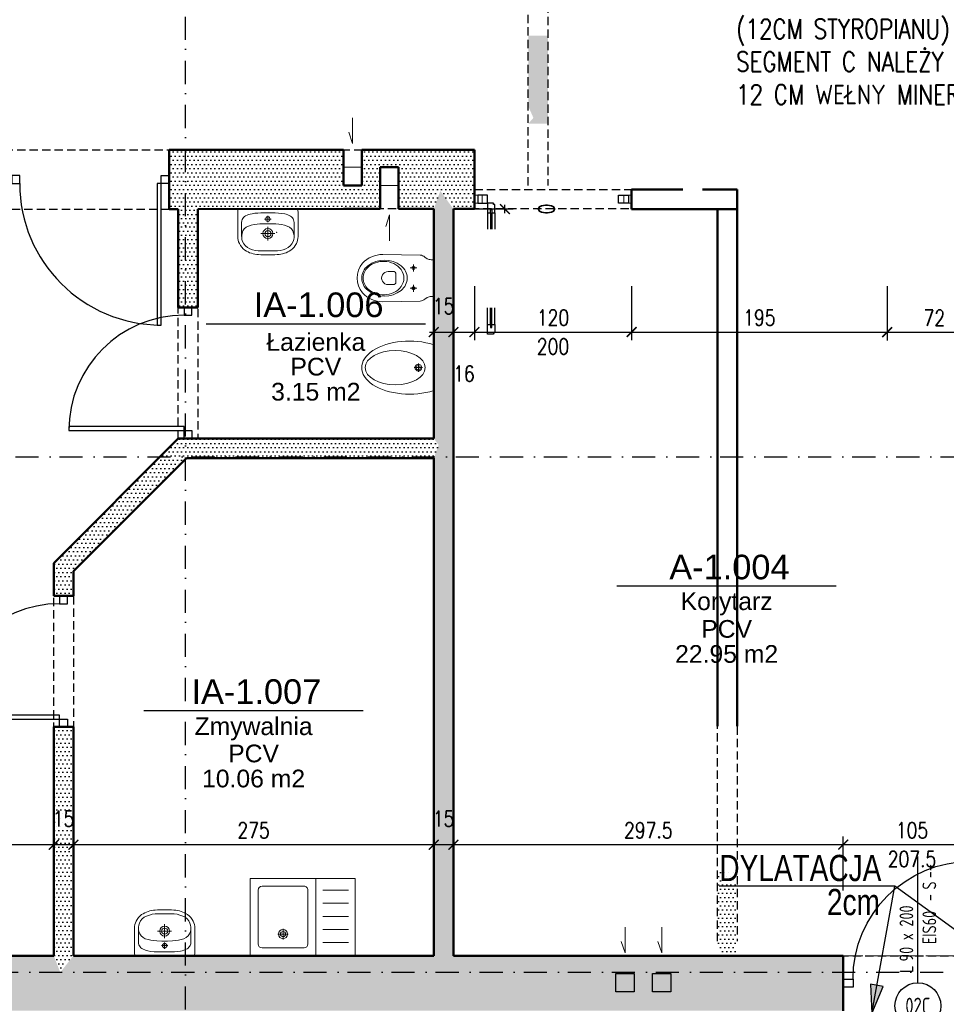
# Model space of a CAD drawing. Header units: millimetres. Extents: x 489 to 7736, y 461 to 5981.
# Tile 49 of 62: x 4972 to 5679, y 3223 to 3974. Entities that reach past the tile are written whole.
import ezdxf
from ezdxf.enums import TextEntityAlignment as Align

# ---------------------------------------------------------------- set-up
doc = ezdxf.new("R2010")
doc.units = ezdxf.units.MM
for name, pattern in [('ACAD_ISO02W100', [15, 12, -3]), ('DOT___DASHED', [33.523888, 17.638888, -8.819444, 0.01, -7.055556]), ('HIDDEN', [9.525, 6.35, -3.175])]:
    doc.linetypes.add(name, pattern=pattern)
for name, color, linetype in [('BA_txs', 2, 'Continuous'), ('WK-Drzwi', 9, 'Continuous'), ('WK-Drzwi IST', 8, 'Continuous'), ('WK-EtykDrzwi', 11, 'Continuous'), ('WK-EtykPom', 161, 'Continuous'), ('WK-Opis', 143, 'Continuous'), ('WK-Siatka', 240, 'DOT___DASHED'), ('WK-Wymiary', 8, 'Continuous'), ('WK-Ściany', 7, 'Continuous')]:
    doc.layers.add(name, color=color, linetype=linetype)
for name, color, linetype, lineweight in [('WK-INSTALACJE WODKAN', 170, 'Continuous', 5), ('WK-widok', 8, 'Continuous', 0), ('WK-WYBURZENIA', 6, 'Continuous', 5)]:
    doc.layers.add(name, color=color, linetype=linetype, lineweight=lineweight)
doc.layers.add('WK-Pomieszczenia', color=173, linetype='Continuous', plot=False)
doc.styles.add('Arial', font='micross.ttf', dxfattribs={"width": 0.9})
doc.styles.add('BIKTS', font='bikromsw.shx', dxfattribs={"width": 0.8})
doc.styles.add('BIKWYM', font='bikromsw.shx', dxfattribs={"width": 0.8})
doc.styles.add('iso cp', font='isocpeur.ttf')
doc.styles.add('RomanS-Narrow', font='romans.shx', dxfattribs={"width": 0.8})
doc.dimstyles.new('AEC Dimension 1-50', dxfattribs={"dimtxt": 12, "dimasz": 0.075, "dimexe": 6.25, "dimexo": 0, "dimgap": 5, "dimtad": 1, "dimdec": 1, "dimrnd": 0.5, "dimzin": 9, "dimdsep": 46, "dimtxsty": 'RomanS-Narrow', "dimblk": 'ARCHTICK', "dimcen": 0.125, "dimdle": 3.125, "dimclrd": 8, "dimclre": 8, "dimclrt": 256, "dimadec": 1, "dimazin": 0, "dimtfac": 1, "dimtdec": 1, "dimtmove": 2, "dimatfit": 2, "dimfxl": 0, "dimtolj": 1, "dimtzin": 0, "dimarcsym": 0})
doc.dimstyles.new('BA_ST_100', dxfattribs={"dimtxt": 25, "dimasz": 1.666667, "dimexe": 24, "dimexo": 0, "dimgap": 0, "dimtad": 0, "dimdec": 1, "dimrnd": 0.5, "dimdsep": 46, "dimtxsty": 'BIKWYM', "dimblk": 'WYM-ST', "dimcen": 0, "dimdle": 20, "dimclrd": 256, "dimclre": 256, "dimclrt": 7, "dimadec": 0, "dimazin": 0, "dimtfac": 0.033333, "dimtdec": 1, "dimtix": 1, "dimtmove": 2, "dimatfit": 3, "dimldrblk": 'WYM-ST', "dimfxl": 0, "dimtvp": 0.8, "dimtolj": 1, "dimtzin": 0, "dimarcsym": 0})
pattern_1 = [(360, (699.431, 930.084), (1.5875, 3.175), [0, -3.175])]

# ---------------------------------------------------------------- blocks, each defined once
blk = doc.blocks.new('WYM-ST')
blk.add_hatch(color=256).paths.add_polyline_path([(0, 0), (-13, 2.88), (-13, -2.88)])
blk.add_lwpolyline([(0, 0), (-13, 2.88), (-13, -2.88), (0, 0)])
blk = doc.blocks.new('J50a')
for p, q in [((20.85, 0), (-20.85, 0)), ((-23, -2.14), (-23, -21)), ((0, -10.13), (0, -5.23)), ((23, -21), (23, -2.14)), ((-20, -20.98), (-20, -10.2)), ((2.53, -7.68), (-2.53, -7.68)), ((0, -23.98), (0, -13.48)), ((20, -10.2), (20, -20.98)), ((-5.34, -18.73), (5.34, -18.73))]:
    blk.add_line(p, q)
at = {"flags": 128}
for points in [[(-20.85, 0, 0.056329), (-22.22, -0.1, 0.274623), (-22.85, -0.67, 0.078029), (-23, -2.14, 0.987626)], [(20.85, 0, -0.056329), (22.22, -0.1, -0.274623), (22.85, -0.67, -0.078029), (23, -2.14, -0.987626)], [(-20, -10.2, -0.104891), (-19.52, -7.91, -0.153237), (-17.09, -5.29, -0.096443), (-12.1, -3.56, -0.04719), (-3.09, -2.97), (-2.75, -2.97, 0.009116), (2.75, -2.97), (3.09, -2.97, -0.053543), (12.87, -3.72, -0.091574), (17.37, -5.47, -0.166964), (19.69, -8.36, -0.062926), (20, -10.2, -1.040135)], [(-23, -21, 0.111521), (-21.76, -26.31, 0.123014), (-17.56, -31.31, 0.141312), (-7.12, -34.81, 0.026087), (7.12, -34.81, 0.141312), (17.56, -31.31, 0.123014), (21.76, -26.31, 0.111521), (23, -21)]]:
    blk.add_lwpolyline(points, format="xyb", dxfattribs=at)
blk.add_lwpolyline([(13.79, -30.26, 0.212121), (19.27, -24.85, 0.157769), (19.69, -18.5, 0.270169), (14.76, -12.99, 0.074819), (6.02, -11.37), (6.02, -11.37), (2.16, -11.22), (-2.16, -11.22), (-6.02, -11.37), (-6.02, -11.37, 0.074819), (-14.76, -12.99, 0.270169), (-19.69, -18.5, 0.157769), (-19.27, -24.85, 0.212121), (-13.79, -30.26, 0.110292), (-5.03, -31.99), (0, -32), (5.03, -31.99, 0.110292)], format="xyb", close=True, dxfattribs=at)
for centre, radius in [((0, -7.68), 1.73), ((0, -18.73), 3.78), ((0, -18.73), 2.33)]:
    blk.add_circle(centre, radius)
blk = doc.blocks.new('J93a')
for p, q in [((-25, 0), (-25, -59)), ((25, 0), (-25, 0)), ((25, 0), (25, -59)), ((-16, -6), (16, -6)), ((-19, -9), (-19, -50)), ((0, -12.49), (0, -20.49)), ((19, -9), (19, -50)), ((-4, -16.49), (4, -16.49)), ((-25, -59), (25, -59)), ((-16, -53), (16, -53))]:
    blk.add_line(p, q)
for radius in [3.5, 2]:
    blk.add_circle((0, -16.49), radius)
for centre, start, end in [((-16, -9), 90, 180), ((16, -9), 0, 90), ((-16, -50), 180, 270), ((16, -50), 270, 0)]:
    blk.add_arc(centre, 3, start, end)
blk = doc.blocks.new('J20A')
at = {"color": 8}
for p, q in [((-7.74, -12.8), (-7.74, -18.11)), ((7.74, -12.8), (7.74, -18.11)), ((-10.47, -15.46), (-5.02, -15.46)), ((10.47, -15.46), (5.02, -15.46))]:
    blk.add_line(p, q, dxfattribs=at)
for points in [[(0, 0), (-13.22, 0, 0.361499), (-14.04, -0.68), (-14.04, -1.97, -0.113832), (-14.72, -4.92), (-16.09, -6.9, 0.160391), (-17.54, -10.27, -9.743295)], [(0, 0), (13.22, 0, -0.361499), (14.04, -0.68), (14.04, -1.97, 0.113832), (14.72, -4.92), (16.09, -6.9, -0.160391), (17.54, -10.27, 9.743295)], [(-17.54, -10.27), (-18.01, -38.9, 0.215306), (-11.31, -54.4, 0.363764), (11.31, -54.4, 0.215307), (18.01, -38.9), (17.54, -10.27)]]:
    blk.add_lwpolyline(points, format="xyb")
for points in [[(-9.35, -24.93, -0.495421), (9.35, -24.93, -0.34834), (9.32, -50.32, -0.494226), (-9.35, -50.28, -0.347612)], [(-12.76, -37.61, -0.225934), (-6.49, -24.94, -0.33442), (6.49, -24.93, -0.225682), (12.76, -37.61, -0.205421), (8.17, -50.28, -0.442489), (-8.17, -50.28, -0.205423)], [(-2.92, -28.82), (2.93, -28.82, -0.480655), (5, -30.99), (5, -34.72, -0.244457), (2.45, -39.1, -0.328114), (-2.46, -39.1, -0.243111), (-5, -34.75), (-4.99, -30.99, -0.480295), (-2.92, -28.82)]]:
    blk.add_lwpolyline(points, format="xyb", close=True)
for centre in [(-7.74, -15.46), (7.74, -15.46)]:
    blk.add_circle(centre, 1.15, dxfattribs=at)
for p in [(-35, 0), (35, 0), (-35, -120), (35, -120)]:
    blk.add_point(p)
blk = doc.blocks.new('J22')
for p, q in [((0, 0), (-17.5, 0)), ((0, 0), (17.5, 0)), ((-3.26, -11.75), (3.26, -11.75)), ((0, -8.49), (0, -15.02))]:
    blk.add_line(p, q)
for radius in [2.54, 1.54]:
    blk.add_circle((0, -11.75), radius)
at = {"extrusion": (0, 0, -1)}
blk.add_ellipse((0, -18.4), major_axis=(0, -36.6), ratio=0.553178, start_param=4.18554, end_param=8.38083, dxfattribs=at)
blk.add_ellipse((0, -29.39), major_axis=(0, -22.85), ratio=0.575259, start_param=-3.141592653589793, end_param=3.141592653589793)
blk = doc.blocks.new('WK_Pow_tag_01_50')
at = {"color": 0, "linetype": 'ByBlock'}
blk.add_line((-2.789, 0), (2.789, 0), dxfattribs=at)
at = {"color": 0, "linetype": 'ByBlock', "style": 'Arial'}
for tag, height, p in [('POWIERZCHNIE:NUMERAUTO', 0.625, (0.071, 0.482)), ('POWIERZCHNIE:NAZWA', 0.45, (0, -0.455)), ('POWIERZCHNIE_WYKOŃCZENIE:POSADZKA', 0.45, (0, -1.091)), ('POWIERZCHNIE_STYL:POWOBLICZ', 0.45, (0, -1.728))]:
    blk.add_attdef(tag, text='', height=height, dxfattribs=at).set_placement(p, align=Align.MIDDLE)
blk = doc.blocks.new('WK_Door_Tag_02_50L')
at = {"color": 0, "linetype": 'ByBlock', "lineweight": -2}
blk.add_line((0, 0), (0, 2.75), dxfattribs=at)
blk.add_circle((0, -0.5), 0.5, dxfattribs=at)
at = {"color": 0, "linetype": 'ByBlock', "lineweight": -2, "style": 'RomanS-Narrow', "width": 0.75}
for tag, p in [('DRZWI_OBIEKTY:WYPOSAZENIESAMOZAMYKACZ', (0.1, 2.031)), ('DRZWI_OBIEKTY:WYPOSAZENIEKRATKAWENT', (0.1, 1.781)), ('DRZWI_OBIEKTY:KONTROLADOSTĘPU', (0.1, 2.28)), ('DRZWI_STYL:KLASAPPOŻ', (0.1, 0.839))]:
    blk.add_attdef(tag, text='', height=0.3, rotation=90, dxfattribs=at).set_placement(p, align=Align.TOP_LEFT)
for tag, p in [('DRZWI_STYL:KIERUNEKOTWIERANIAZNAK', (-0.1, 0.214)), ('DRZWI_STYL:ROZMIAR', (-0.1, 0.464))]:
    blk.add_attdef(tag, p, '', height=0.3, rotation=90, dxfattribs=at)
at = {"color": 0, "linetype": 'ByBlock', "lineweight": -2, "style": 'RomanS-Narrow', "width": 0.75, "flags": 4}
blk.add_attdef('DRZWI_OBIEKTY:SYMBOL', text='', height=0.35, rotation=360, dxfattribs=at).set_placement((0, -0.5), align=Align.MIDDLE_CENTER)
blk = doc.blocks.new('L2')
at = {"color": 8}
for p, q in [((7.5, 5), (20, 5)), ((7.5, 0), (20, 0))]:
    blk.add_line(p, q, dxfattribs=at)
at = {"color": 4}
for p, q in [((7.5, 3), (20, 3)), ((7.5, 2), (20, 2))]:
    blk.add_line(p, q, dxfattribs=at)
blk.add_lwpolyline([(0, 1), (0, 5), (7.5, 5), (7.5, 3), (5, 3), (5, 2), (7.5, 2), (7.5, 0), (1, 0), (1, 1)], close=True)
blk = doc.blocks.new('_ArchTick')
at = {"color": 0, "linetype": 'ByBlock', "const_width": 15}
blk.add_lwpolyline([(-50, -50), (50, 50)], dxfattribs=at)
blk = doc.blocks.new('*D1218')
at = {"layer": 'Defpoints', "color": 0}
for p in [(5318.68, 3770.96), (5438.68, 3770.96), (5438.68, 3735.96)]:
    blk.add_point(p, dxfattribs=at)
at = {"layer": 'WK-Wymiary', "color": 8, "linetype": 'Continuous', "lineweight": -2, "ltscale": 1.3}
for p, q in [((5318.68, 3770.96), (5318.68, 3729.71)), ((5438.68, 3770.96), (5438.68, 3729.71)), ((5315.56, 3735.96), (5441.81, 3735.96))]:
    blk.add_line(p, q, dxfattribs=at)
at = {"layer": 'WK-Wymiary', "color": 8, "linetype": 'ByBlock', "lineweight": -2, "xscale": 0.075, "yscale": 0.075, "zscale": 0.075, "rotation": 180}
blk.add_blockref('_ArchTick', (5318.68, 3735.96), dxfattribs=at)
at = {"layer": 'WK-Wymiary', "color": 8, "linetype": 'ByBlock', "lineweight": -2, "xscale": 0.075, "yscale": 0.075, "zscale": 0.075}
blk.add_blockref('_ArchTick', (5438.68, 3735.96), dxfattribs=at)
at = {"layer": 'WK-Wymiary', "lineweight": -3, "insert": (5378.68, 3746.96), "char_height": 12, "attachment_point": 5, "style": 'RomanS-Narrow'}
blk.add_mtext('\\A1;\\A1;120', dxfattribs=at)
blk = doc.blocks.new('*D1219')
at = {"layer": 'Defpoints', "color": 0}
for p in [(5438.68, 3770.96), (5633.68, 3770.96), (5633.68, 3735.96)]:
    blk.add_point(p, dxfattribs=at)
at = {"layer": 'WK-Wymiary', "color": 8, "linetype": 'Continuous', "lineweight": -2, "ltscale": 1.3}
for p, q in [((5438.68, 3770.96), (5438.68, 3729.71)), ((5633.68, 3770.96), (5633.68, 3729.71)), ((5435.56, 3735.96), (5636.81, 3735.96))]:
    blk.add_line(p, q, dxfattribs=at)
at = {"layer": 'WK-Wymiary', "color": 8, "linetype": 'ByBlock', "lineweight": -2, "xscale": 0.075, "yscale": 0.075, "zscale": 0.075, "rotation": 180}
blk.add_blockref('_ArchTick', (5438.68, 3735.96), dxfattribs=at)
at = {"layer": 'WK-Wymiary', "color": 8, "linetype": 'ByBlock', "lineweight": -2, "xscale": 0.075, "yscale": 0.075, "zscale": 0.075}
blk.add_blockref('_ArchTick', (5633.68, 3735.96), dxfattribs=at)
at = {"layer": 'WK-Wymiary', "lineweight": -3, "insert": (5536.18, 3746.96), "char_height": 12, "attachment_point": 5, "style": 'RomanS-Narrow'}
blk.add_mtext('\\A1;\\A1;195', dxfattribs=at)
blk = doc.blocks.new('*D1220')
at = {"layer": 'Defpoints', "color": 0}
for p in [(5633.68, 3770.82), (5705.68, 3770.82), (5705.68, 3735.82)]:
    blk.add_point(p, dxfattribs=at)
at = {"layer": 'WK-Wymiary', "color": 8, "linetype": 'Continuous', "lineweight": -2, "ltscale": 1.3}
for p, q in [((5633.68, 3770.82), (5633.68, 3729.57)), ((5705.68, 3770.82), (5705.68, 3729.57)), ((5630.56, 3735.82), (5708.81, 3735.82))]:
    blk.add_line(p, q, dxfattribs=at)
at = {"layer": 'WK-Wymiary', "color": 8, "linetype": 'ByBlock', "lineweight": -2, "xscale": 0.075, "yscale": 0.075, "zscale": 0.075, "rotation": 180}
blk.add_blockref('_ArchTick', (5633.68, 3735.82), dxfattribs=at)
at = {"layer": 'WK-Wymiary', "color": 8, "linetype": 'ByBlock', "lineweight": -2, "xscale": 0.075, "yscale": 0.075, "zscale": 0.075}
blk.add_blockref('_ArchTick', (5705.68, 3735.82), dxfattribs=at)
at = {"layer": 'WK-Wymiary', "lineweight": -3, "insert": (5669.68, 3746.82), "char_height": 12, "attachment_point": 5, "style": 'RomanS-Narrow'}
blk.add_mtext('\\A1;\\A1;72', dxfattribs=at)
blk = doc.blocks.new('*D1222')
at = {"layer": 'Defpoints', "color": 0}
for p in [(5302.63, 3735.96), (5287.68, 3700.96), (5302.63, 3700.96)]:
    blk.add_point(p, dxfattribs=at)
at = {"layer": 'WK-Wymiary', "color": 8, "linetype": 'Continuous', "lineweight": -2, "ltscale": 1.3}
for p, q in [((5287.68, 3700.96), (5287.67, 3742.21)), ((5302.63, 3700.96), (5302.63, 3742.21)), ((5284.55, 3735.96), (5305.75, 3735.96))]:
    blk.add_line(p, q, dxfattribs=at)
at = {"layer": 'WK-Wymiary', "color": 8, "linetype": 'ByBlock', "lineweight": -2, "xscale": 0.075, "yscale": 0.075, "zscale": 0.075}
for p, rotation in [((5287.67, 3735.96), 180.0066914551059), ((5302.63, 3735.96), 0.006691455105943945)]:
    blk.add_blockref('_ArchTick', p, dxfattribs=dict(at, rotation=rotation))
at = {"layer": 'WK-Wymiary', "lineweight": -3, "insert": (5295.15, 3755.71), "char_height": 12, "attachment_point": 5, "rotation": 0.00669, "style": 'RomanS-Narrow'}
blk.add_mtext('\\A1;\\A1;15', dxfattribs=at)
blk = doc.blocks.new('*D1223')
at = {"layer": 'Defpoints', "color": 0}
for p in [(5318.69, 3770.96), (5318.7, 3735.96), (5302.63, 3700.96)]:
    blk.add_point(p, dxfattribs=at)
at = {"layer": 'WK-Wymiary', "color": 8, "linetype": 'Continuous', "lineweight": -2, "ltscale": 1.3}
for p, q in [((5318.69, 3770.96), (5318.7, 3729.71)), ((5302.63, 3700.96), (5302.63, 3742.21)), ((5299.5, 3735.96), (5321.82, 3735.96))]:
    blk.add_line(p, q, dxfattribs=at)
at = {"layer": 'WK-Wymiary', "color": 8, "linetype": 'ByBlock', "lineweight": -2, "xscale": 0.075, "yscale": 0.075, "zscale": 0.075}
for p, rotation in [((5302.63, 3735.96), 180.0066914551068), ((5318.7, 3735.96), 0.006691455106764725)]:
    blk.add_blockref('_ArchTick', p, dxfattribs=dict(at, rotation=rotation))
at = {"layer": 'WK-Wymiary', "lineweight": -3, "insert": (5310.67, 3704.21), "char_height": 12, "attachment_point": 5, "rotation": 0.00669, "style": 'RomanS-Narrow'}
blk.add_mtext('\\A1;\\A1;16', dxfattribs=at)
blk = doc.blocks.new('*D1225')
at = {"layer": 'Defpoints', "color": 0}
for p in [(5306.95, 3829.84), (5306.95, 3829.83), (5341.95, 3829.84)]:
    blk.add_point(p, dxfattribs=at)
at = {"layer": 'WK-Wymiary', "color": 8, "linetype": 'Continuous', "lineweight": -2, "ltscale": 1.3}
for p, q in [((5306.95, 3829.84), (5348.2, 3829.84)), ((5306.95, 3829.83), (5348.2, 3829.83)), ((5341.95, 3826.71), (5341.95, 3832.96)), ((5341.95, 3829.84), (5341.95, 3829.91)), ((5341.95, 3829.83), (5341.95, 3829.76))]:
    blk.add_line(p, q, dxfattribs=at)
at = {"layer": 'WK-Wymiary', "color": 8, "linetype": 'ByBlock', "lineweight": -2, "xscale": 0.075, "yscale": 0.075, "zscale": 0.075}
for p, rotation in [((5341.95, 3829.83), 90), ((5341.95, 3829.84), 270)]:
    blk.add_blockref('_ArchTick', p, dxfattribs=dict(at, rotation=rotation))
at = {"layer": 'WK-Wymiary', "lineweight": -3, "insert": (5373.7, 3829.84), "char_height": 12, "attachment_point": 5, "rotation": 90, "style": 'RomanS-Narrow'}
blk.add_mtext('\\A1;\\A1;0', dxfattribs=at)
blk = doc.blocks.new('*D1229')
at = {"layer": 'Defpoints', "color": 0}
for p in [(4997.68, 3345.01), (4897.68, 3310.01), (4997.68, 3310.01)]:
    blk.add_point(p, dxfattribs=at)
at = {"layer": 'WK-Wymiary', "color": 8, "linetype": 'Continuous', "lineweight": -2, "ltscale": 1.3}
for p, q in [((4897.68, 3310.01), (4897.68, 3351.26)), ((4997.68, 3310.01), (4997.68, 3351.26)), ((4894.56, 3345.01), (5000.81, 3345.01))]:
    blk.add_line(p, q, dxfattribs=at)
at = {"layer": 'WK-Wymiary', "color": 8, "linetype": 'ByBlock', "lineweight": -2, "xscale": 0.075, "yscale": 0.075, "zscale": 0.075, "rotation": 180}
blk.add_blockref('_ArchTick', (4897.68, 3345.01), dxfattribs=at)
at = {"layer": 'WK-Wymiary', "color": 8, "linetype": 'ByBlock', "lineweight": -2, "xscale": 0.075, "yscale": 0.075, "zscale": 0.075}
blk.add_blockref('_ArchTick', (4997.68, 3345.01), dxfattribs=at)
at = {"layer": 'WK-Wymiary', "lineweight": -3, "insert": (4947.68, 3356.01), "char_height": 12, "attachment_point": 5, "style": 'RomanS-Narrow'}
blk.add_mtext('\\A1;\\A1;100', dxfattribs=at)
blk = doc.blocks.new('*D1230')
at = {"layer": 'Defpoints', "color": 0}
for p in [(5012.68, 3345.01), (4997.68, 3310.01), (5012.68, 3310.01)]:
    blk.add_point(p, dxfattribs=at)
at = {"layer": 'WK-Wymiary', "color": 8, "linetype": 'Continuous', "lineweight": -2, "ltscale": 1.3}
for p, q in [((4997.68, 3310.01), (4997.68, 3351.26)), ((5012.68, 3310.01), (5012.68, 3351.26)), ((4994.56, 3345.01), (5015.81, 3345.01))]:
    blk.add_line(p, q, dxfattribs=at)
at = {"layer": 'WK-Wymiary', "color": 8, "linetype": 'ByBlock', "lineweight": -2, "xscale": 0.075, "yscale": 0.075, "zscale": 0.075, "rotation": 180}
blk.add_blockref('_ArchTick', (4997.68, 3345.01), dxfattribs=at)
at = {"layer": 'WK-Wymiary', "color": 8, "linetype": 'ByBlock', "lineweight": -2, "xscale": 0.075, "yscale": 0.075, "zscale": 0.075}
blk.add_blockref('_ArchTick', (5012.68, 3345.01), dxfattribs=at)
at = {"layer": 'WK-Wymiary', "lineweight": -3, "insert": (5005.18, 3364.76), "char_height": 12, "attachment_point": 5, "style": 'RomanS-Narrow'}
blk.add_mtext('\\A1;\\A1;15', dxfattribs=at)
blk = doc.blocks.new('*D1231')
at = {"layer": 'Defpoints', "color": 0}
for p in [(5287.68, 3345.01), (5012.68, 3310.01), (5287.68, 3310.01)]:
    blk.add_point(p, dxfattribs=at)
at = {"layer": 'WK-Wymiary', "color": 8, "linetype": 'Continuous', "lineweight": -2, "ltscale": 1.3}
for p, q in [((5012.68, 3310.01), (5012.68, 3351.26)), ((5287.68, 3310.01), (5287.68, 3351.26)), ((5009.56, 3345.01), (5290.81, 3345.01))]:
    blk.add_line(p, q, dxfattribs=at)
at = {"layer": 'WK-Wymiary', "color": 8, "linetype": 'ByBlock', "lineweight": -2, "xscale": 0.075, "yscale": 0.075, "zscale": 0.075, "rotation": 180}
blk.add_blockref('_ArchTick', (5012.68, 3345.01), dxfattribs=at)
at = {"layer": 'WK-Wymiary', "color": 8, "linetype": 'ByBlock', "lineweight": -2, "xscale": 0.075, "yscale": 0.075, "zscale": 0.075}
blk.add_blockref('_ArchTick', (5287.68, 3345.01), dxfattribs=at)
at = {"layer": 'WK-Wymiary', "lineweight": -3, "insert": (5150.18, 3356.01), "char_height": 12, "attachment_point": 5, "style": 'RomanS-Narrow'}
blk.add_mtext('\\A1;\\A1;275', dxfattribs=at)
blk = doc.blocks.new('*D1232')
at = {"layer": 'Defpoints', "color": 0}
for p in [(5302.68, 3345.01), (5287.68, 3310.01), (5302.68, 3310.01)]:
    blk.add_point(p, dxfattribs=at)
at = {"layer": 'WK-Wymiary', "color": 8, "linetype": 'Continuous', "lineweight": -2, "ltscale": 1.3}
for p, q in [((5287.68, 3310.01), (5287.68, 3351.26)), ((5302.68, 3310.01), (5302.68, 3351.26)), ((5284.56, 3345.01), (5305.81, 3345.01))]:
    blk.add_line(p, q, dxfattribs=at)
at = {"layer": 'WK-Wymiary', "color": 8, "linetype": 'ByBlock', "lineweight": -2, "xscale": 0.075, "yscale": 0.075, "zscale": 0.075, "rotation": 180}
blk.add_blockref('_ArchTick', (5287.68, 3345.01), dxfattribs=at)
at = {"layer": 'WK-Wymiary', "color": 8, "linetype": 'ByBlock', "lineweight": -2, "xscale": 0.075, "yscale": 0.075, "zscale": 0.075}
blk.add_blockref('_ArchTick', (5302.68, 3345.01), dxfattribs=at)
at = {"layer": 'WK-Wymiary', "lineweight": -3, "insert": (5295.18, 3364.76), "char_height": 12, "attachment_point": 5, "style": 'RomanS-Narrow'}
blk.add_mtext('\\A1;\\A1;15', dxfattribs=at)
blk = doc.blocks.new('*D1233')
at = {"layer": 'Defpoints', "color": 0}
for p in [(5600.13, 3345.01), (5302.68, 3310.01), (5600.13, 3310.01)]:
    blk.add_point(p, dxfattribs=at)
at = {"layer": 'WK-Wymiary', "color": 8, "linetype": 'Continuous', "lineweight": -2, "ltscale": 1.3}
for p, q in [((5302.68, 3310.01), (5302.68, 3351.26)), ((5600.13, 3310.01), (5600.13, 3351.26)), ((5299.56, 3345.01), (5603.26, 3345.01))]:
    blk.add_line(p, q, dxfattribs=at)
at = {"layer": 'WK-Wymiary', "color": 8, "linetype": 'ByBlock', "lineweight": -2, "xscale": 0.075, "yscale": 0.075, "zscale": 0.075, "rotation": 180}
blk.add_blockref('_ArchTick', (5302.68, 3345.01), dxfattribs=at)
at = {"layer": 'WK-Wymiary', "color": 8, "linetype": 'ByBlock', "lineweight": -2, "xscale": 0.075, "yscale": 0.075, "zscale": 0.075}
blk.add_blockref('_ArchTick', (5600.13, 3345.01), dxfattribs=at)
at = {"layer": 'WK-Wymiary', "lineweight": -3, "insert": (5451.41, 3356.01), "char_height": 12, "attachment_point": 5, "style": 'RomanS-Narrow'}
blk.add_mtext('\\A1;\\A1;297.5', dxfattribs=at)
blk = doc.blocks.new('*D1234')
at = {"layer": 'Defpoints', "color": 0}
for p in [(5705.13, 3345.01), (5600.13, 3310.01), (5705.13, 3310.01)]:
    blk.add_point(p, dxfattribs=at)
at = {"layer": 'WK-Wymiary', "color": 8, "linetype": 'Continuous', "lineweight": -2, "ltscale": 1.3}
for p, q in [((5600.13, 3310.01), (5600.13, 3351.26)), ((5705.13, 3310.01), (5705.13, 3351.26)), ((5597.01, 3345.01), (5708.26, 3345.01))]:
    blk.add_line(p, q, dxfattribs=at)
at = {"layer": 'WK-Wymiary', "color": 8, "linetype": 'ByBlock', "lineweight": -2, "xscale": 0.075, "yscale": 0.075, "zscale": 0.075, "rotation": 180}
blk.add_blockref('_ArchTick', (5600.13, 3345.01), dxfattribs=at)
at = {"layer": 'WK-Wymiary', "color": 8, "linetype": 'ByBlock', "lineweight": -2, "xscale": 0.075, "yscale": 0.075, "zscale": 0.075}
blk.add_blockref('_ArchTick', (5705.13, 3345.01), dxfattribs=at)
at = {"layer": 'WK-Wymiary', "lineweight": -3, "insert": (5652.63, 3356.01), "char_height": 12, "attachment_point": 5, "style": 'RomanS-Narrow'}
blk.add_mtext('\\A1;\\A1;105', dxfattribs=at)

msp = doc.modelspace()

# ---------------------------------------------------------------- hatches: boundary and pattern name
at = {"layer": 'WK-Ściany', "linetype": 'Continuous', "lineweight": -3}
h = msp.add_hatch(dxfattribs=at)
h.set_pattern_fill('DOTS', color=253, scale=2, style=0)
h.set_pattern_definition([(360, (1123.5734, 963.3567), (1.5875, 3.175), [0, -3.175])])
h.paths.add_polyline_path([(5374.82, 3894.94), (5374.82, 3894.94), (5374.82, 3962.08), (5359.82, 3962.08), (5359.82, 3908.1), (5363.73, 3899.32), (5359.82, 3894.94), (5359.82, 3894.94), (5364.91, 3894.94)], flags=0)
h.paths.add_polyline_path([(5359.82, 4072.08), (5374.82, 4072.08), (5374.82, 4281.08), (5365.45, 4293.17), (5359.82, 4288.58)], flags=0)
h = msp.add_hatch(dxfattribs=at)
h.set_pattern_fill('DOTS', color=253, scale=2, style=0)
h.set_pattern_definition([(360, (699.431, 930.084), (1.5875, 3.175), [0, -3.175])])
h.paths.add_polyline_path([(5232.68, 3847.81), (5242.02, 3842.98), (5246.68, 3847.81), (5246.68, 3861.81), (5243.1, 3870.51), (5232.68, 3874.86)], flags=0)
h.paths.add_polyline_path([(5232.68, 3874.86), (5243.1, 3870.51), (5246.68, 3874.87), (5246.68, 3874.87), (5232.68, 3874.87)], flags=0)
h = msp.add_hatch(dxfattribs=at)
h.set_pattern_fill('DOTS', color=253, scale=2, style=0)
h.set_pattern_definition([(360, (699.431, 930.084), (1.5875, 3.175), [0, -3.175])])
h.paths.add_polyline_path([(5318.69, 3829.84), (5318.68, 3874.87), (5260.68, 3874.87), (5260.68, 3874.87), (5260.68, 3861.81), (5260.68, 3829.83), (5287.68, 3829.83), (5292.68, 3843.6), (5302.68, 3829.84)], flags=0)
h = msp.add_hatch(dxfattribs=at)
h.set_pattern_fill('DOTS', color=253, scale=2, style=0)
h.set_pattern_definition([(360, (699.431, 930.084), (1.5875, 3.175), [0, -3.175])])
h.paths.add_polyline_path([(5218.68, 3874.86), (5085.68, 3874.85), (5085.69, 3829.81), (5092.68, 3829.81), (5097.68, 3843.57), (5107.68, 3829.81), (5218.68, 3829.83), (5218.68, 3829.83), (5218.68, 3847.81)], flags=0)
h = msp.add_hatch(dxfattribs=at)
h.set_pattern_fill('DOTS', color=253, scale=2, style=0)
h.set_pattern_definition(pattern_1)
h.paths.add_polyline_path([(5246.68, 3874.87), (5243.1, 3870.51), (5246.68, 3861.81), (5260.68, 3861.81), (5260.68, 3874.87)], flags=0)
h = msp.add_hatch(dxfattribs=at)
h.set_pattern_fill('DOTS', color=253, scale=2, style=0)
h.set_pattern_definition(pattern_1)
h.paths.add_polyline_path([(5246.68, 3829.83), (5246.68, 3847.81), (5246.68, 3847.81), (5242.02, 3842.98), (5232.68, 3847.81), (5218.68, 3847.81), (5218.68, 3829.83)], flags=0)
h = msp.add_hatch(dxfattribs=at)
h.set_pattern_fill('DOTS', color=253, scale=2, style=0)
h.set_pattern_definition([(360, (699.431, 930.084), (1.5875, 3.175), [0, -3.175])])
h.paths.add_polyline_path([(5107.68, 3829.81), (5097.68, 3843.57), (5092.68, 3829.81), (5092.68, 3754.81), (5107.68, 3754.81)], flags=0)
h = msp.add_hatch(dxfattribs=at)
h.set_pattern_fill('DOTS', color=253, scale=2, style=0)
h.set_pattern_definition([(360, (699.431, 930.084), (1.5875, 3.175), [0, -3.175])])
h.paths.add_polyline_path([(5302.68, 3829.84), (5292.68, 3843.6), (5287.68, 3829.83), (5287.68, 3654.81), (5291.43, 3649.81), (5302.68, 3654.81)], flags=0)
h.paths.add_polyline_path([(5302.68, 3654.81), (5291.43, 3649.81), (5287.68, 3639.81), (5287.68, 3260.31), (5292.68, 3247.56), (5302.68, 3260.31)], flags=0)
h = msp.add_hatch(dxfattribs=at)
h.set_pattern_fill('DOTS', color=253, scale=2, style=0)
h.set_pattern_definition([(6e-15, (699.431, 930.084), (1.5875, 3.175), [0, -3.175])])
h.paths.add_polyline_path([(5098.9, 3639.81), (5092.68, 3654.81), (4997.68, 3559.81), (5012.68, 3553.6)], flags=0)
h = msp.add_hatch(dxfattribs=at)
h.set_pattern_fill('DOTS', color=253, scale=2, style=0)
h.set_pattern_definition(pattern_1)
h.paths.add_polyline_path([(5287.68, 3639.81), (5291.43, 3649.81), (5287.68, 3654.81), (5092.68, 3654.81), (5098.9, 3639.81)], flags=0)
h = msp.add_hatch(dxfattribs=at)
h.set_pattern_fill('DOTS', color=253, scale=2, style=0)
h.set_pattern_definition([(360, (699.431, 930.084), (1.5875, 3.175), [0, -3.175])])
h.paths.add_polyline_path([(5012.68, 3553.6), (4997.68, 3559.81), (4997.68, 3534.81), (5012.68, 3534.81)], flags=0)
h.paths.add_polyline_path([(5012.68, 3434.81), (4997.68, 3434.81), (4997.68, 3260.31), (5002.68, 3247.56), (5012.68, 3260.31)], flags=0)
h = msp.add_hatch(dxfattribs=at)
h.set_pattern_fill('DOTS', color=253, scale=2, style=0)
h.set_pattern_definition([(360, (1267.931, 326.61), (1.5875, 3.175), [0, -3.175])])
h.paths.add_polyline_path([(5519.18, 3258.19), (5519.18, 3258.19), (5519.18, 3325.34), (5504.18, 3325.34), (5504.18, 3271.36), (5508.09, 3262.58), (5504.18, 3258.19), (5504.18, 3258.19), (5509.27, 3258.19), (5519.18, 3258.19)], flags=0)
h = msp.add_hatch(dxfattribs=at)
h.set_pattern_fill('DOTS', color=253, scale=2, style=0)
h.set_pattern_definition([(0, (699.431, 930.084), (1.5875, 3.175), [0, -3.175])])
h.paths.add_polyline_path([(5302.68, 3260.31), (5292.68, 3247.56), (5287.68, 3218.31), (5600.13, 3218.31), (5600.13, 3260.31)], flags=0)
h.paths.add_polyline_path([(5705.13, 3260.31), (5705.13, 3218.31), (5747.68, 3218.31), (5705.68, 3260.31)], flags=0)
h.paths.add_polyline_path([(5012.68, 3260.31), (5002.68, 3247.56), (4997.68, 3218.31), (5287.68, 3218.31), (5292.68, 3247.56), (5287.68, 3260.31)], flags=0)
h.paths.add_polyline_path([(4595.68, 3260.31), (4553.68, 3218.31), (4882.68, 3218.31), (4887.68, 3247.56), (4882.68, 3260.31)], flags=0)
h.paths.add_polyline_path([(4897.68, 3260.31), (4887.68, 3247.56), (4882.68, 3218.31), (4997.68, 3218.31), (5002.68, 3247.56), (4997.68, 3260.31)], flags=0)

# ---------------------------------------------------------------- linework, layer by layer
at = {"layer": 'WK-Drzwi', "color": 9, "linetype": 'Continuous', "lineweight": -3}
for points in [[(5328.76, 3840.31), (5321.26, 3840.31), (5321.26, 3834.31), (5328.76, 3834.31)], [(5428.76, 3840.31), (5436.26, 3840.31), (5436.26, 3834.31), (5428.76, 3834.31)], [(5607.63, 3236.31), (5600.13, 3236.31), (5600.13, 3242.31), (5607.63, 3242.31)]]:
    msp.add_lwpolyline(points, close=True, dxfattribs=at)
at = {"layer": 'WK-Drzwi', "color": 8, "linetype": 'Continuous', "lineweight": -3, "extrusion": (0, 0, -1)}
msp.add_arc((-5697.63, 3242.31), 90, 0, 90, dxfattribs=at)
at = {"layer": 'WK-Drzwi IST', "color": 8, "linetype": 'Continuous', "lineweight": -3}
for points in [[(4971.68, 3855.32), (4965.68, 3855.32), (4965.68, 3849.32), (4971.68, 3849.32)], [(5079.68, 3855.33), (5085.68, 3855.33), (5085.68, 3849.33), (5079.68, 3849.33)], [(5079.68, 3849.33), (5076.68, 3849.33), (5076.7, 3741.33), (5079.7, 3741.33)], [(5103.18, 3748.81), (5103.18, 3754.81), (5097.18, 3754.81), (5097.18, 3748.81)], [(5097.18, 3660.81), (5097.18, 3663.81), (5009.18, 3663.81), (5009.18, 3660.81)], [(5103.18, 3660.81), (5103.18, 3654.81), (5097.18, 3654.81), (5097.18, 3660.81)], [(5008.18, 3528.81), (5008.18, 3534.81), (5002.18, 3534.81), (5002.18, 3528.81)], [(5002.18, 3440.81), (5002.18, 3443.81), (4914.18, 3443.81), (4914.18, 3440.81)], [(5008.18, 3440.81), (5008.18, 3434.81), (5002.18, 3434.81), (5002.18, 3440.81)]]:
    msp.add_lwpolyline(points, close=True, dxfattribs=at)
for centre, radius, start, end in [((5079.68, 3849.33), 108, 180.00669, 270.00669), ((5097.18, 3660.81), 88, 90, 180), ((5002.18, 3440.81), 88, 90, 180)]:
    msp.add_arc(centre, radius, start, end, dxfattribs=at)
at = {"layer": 'WK-INSTALACJE WODKAN'}
for p, q in [((5222.68, 3310.31), (5203.15, 3310.31)), ((5222.68, 3300.31), (5203.15, 3300.31)), ((5222.68, 3290.31), (5203.15, 3290.31)), ((5222.68, 3280.31), (5203.15, 3280.31)), ((5222.68, 3270.31), (5203.15, 3270.31))]:
    msp.add_line(p, q, dxfattribs=at)
msp.add_lwpolyline([(5197.68, 3319.31), (5227.68, 3319.31), (5227.68, 3260.31), (5197.68, 3260.31)], dxfattribs=at)
at = {"layer": 'WK-Pomieszczenia', "color": 173, "linetype": 'HIDDEN', "lineweight": -3}
for p, q in [((5359.82, 3847.81), (5359.82, 4288.58)), ((5374.82, 4281.08), (5374.82, 3847.81)), ((4950.68, 3874.83), (5318.68, 3874.88)), ((5318.68, 3874.88), (5318.69, 3844.81)), ((5318.69, 3844.81), (5477.68, 3844.81)), ((5492.68, 3844.81), (5519.18, 3844.81)), ((5519.18, 3844.81), (5519.18, 3271.36)), ((4765.68, 3829.77), (5092.68, 3829.81)), ((5092.68, 3654.81), (5092.68, 3829.81)), ((5287.68, 3829.84), (5107.68, 3829.81)), ((5107.68, 3829.81), (5107.68, 3654.81)), ((5287.68, 3654.81), (5287.68, 3829.84)), ((5493.68, 3829.81), (5302.68, 3829.83)), ((5302.68, 3829.83), (5302.68, 3260.31)), ((5493.68, 3829.81), (5519.18, 3829.81)), ((5504.18, 3271.36), (5504.18, 3829.81)), ((4997.68, 3559.81), (5092.68, 3654.81)), ((5107.68, 3654.81), (5287.68, 3654.81)), ((5098.9, 3639.81), (5012.68, 3553.6)), ((5287.68, 3639.81), (5098.9, 3639.81)), ((5287.68, 3260.31), (5287.68, 3639.81)), ((4997.68, 3260.31), (4997.68, 3559.81)), ((5012.68, 3553.6), (5012.68, 3260.31)), ((4897.68, 3260.31), (4997.68, 3260.31)), ((5012.68, 3260.31), (5287.68, 3260.31)), ((5302.68, 3260.31), (5705.68, 3260.31))]:
    msp.add_line(p, q, dxfattribs=at)
at = {"layer": 'WK-Siatka', "color": 240, "linetype": 'DOT___DASHED', "lineweight": -3}
for p, q in [((5098.18, 2647.81), (5098.18, 4267.81)), ((699.43, 3640.81), (5789.68, 3640.81)), ((4583.18, 3247.81), (5718.18, 3247.81))]:
    msp.add_line(p, q, dxfattribs=at)
at = {"layer": 'WK-widok', "ltscale": 1.3}
for points in [[(5225.68, 3899.44), (5225.68, 3879.7), (5222.77, 3888.36)], [(5253.95, 3805.51), (5253.95, 3825.25), (5251.04, 3816.59)], [(5433.69, 3282.16), (5433.69, 3262.42), (5430.78, 3271.08)], [(5461.69, 3282.16), (5461.69, 3262.42), (5458.78, 3271.08)]]:
    msp.add_lwpolyline(points, dxfattribs=at)
for points in [[(5232.68, 3847.81), (5218.68, 3847.81), (5218.68, 3861.81), (5232.68, 3861.81)], [(5260.68, 3847.81), (5246.68, 3847.81), (5246.68, 3861.81), (5260.68, 3861.81)]]:
    msp.add_lwpolyline(points, close=True, dxfattribs=at)
at = {"layer": 'WK-WYBURZENIA', "color": 6, "linetype": 'ACAD_ISO02W100', "lineweight": 0}
for p, q in [((5705.13, 3260.31), (5600.13, 3260.31)), ((5600.13, 3260.31), (5600.13, 3218.31))]:
    msp.add_line(p, q, dxfattribs=at)
at = {"layer": 'WK-WYBURZENIA', "color": 6, "linetype": 'Continuous', "lineweight": 5}
for points in [[(5324.68, 3840.31), (5318.68, 3840.31), (5318.68, 3834.31), (5324.68, 3834.31)], [(5432.68, 3840.31), (5438.68, 3840.31), (5438.68, 3834.31), (5432.68, 3834.31)]]:
    msp.add_lwpolyline(points, close=True, dxfattribs=at)
at = {"layer": 'WK-Ściany', "color": 7, "linetype": 'Continuous', "lineweight": 50}
for p, q in [((5246.68, 3874.87), (5232.68, 3874.87)), ((5246.68, 3874.87), (5246.68, 3874.87)), ((5318.68, 3874.87), (5260.68, 3874.87)), ((5260.68, 3874.87), (5260.68, 3874.87)), ((5318.69, 3829.84), (5318.68, 3874.87)), ((5218.68, 3874.86), (5085.68, 3874.85)), ((5085.68, 3874.85), (5085.69, 3829.81)), ((5218.68, 3847.81), (5218.68, 3874.86)), ((5232.68, 3874.87), (5232.68, 3874.86)), ((5232.68, 3874.86), (5232.68, 3847.81)), ((5260.68, 3874.87), (5246.68, 3874.87)), ((5246.68, 3847.81), (5246.68, 3861.81)), ((5246.68, 3861.81), (5260.68, 3861.81)), ((5260.68, 3861.81), (5260.68, 3829.83)), ((5232.68, 3847.81), (5218.68, 3847.81)), ((5246.68, 3829.83), (5246.68, 3847.81)), ((5246.68, 3847.81), (5246.68, 3847.81)), ((5477.68, 3844.81), (5438.68, 3844.81)), ((5438.68, 3844.81), (5438.68, 3829.81)), ((5519.18, 3844.81), (5492.68, 3844.81)), ((5519.18, 3435.34), (5519.18, 3844.81)), ((5085.69, 3829.81), (5092.68, 3829.81)), ((5092.68, 3829.81), (5092.68, 3754.81)), ((5107.68, 3829.81), (5218.68, 3829.83)), ((5107.68, 3754.81), (5107.68, 3829.81)), ((5218.68, 3829.83), (5218.68, 3829.83)), ((5218.68, 3829.83), (5246.68, 3829.83)), ((5260.68, 3829.83), (5287.68, 3829.83)), ((5287.68, 3829.83), (5287.68, 3654.81)), ((5302.68, 3829.84), (5318.69, 3829.84)), ((5302.68, 3260.31), (5302.68, 3829.84)), ((5438.68, 3829.81), (5519.18, 3829.81)), ((5504.18, 3829.81), (5504.18, 3435.34)), ((5092.68, 3754.81), (5107.68, 3754.81)), ((5092.68, 3654.81), (4997.68, 3559.81)), ((5287.68, 3654.81), (5092.68, 3654.81)), ((5012.68, 3553.6), (5098.9, 3639.81)), ((5098.9, 3639.81), (5287.68, 3639.81)), ((5287.68, 3639.81), (5287.68, 3260.31)), ((4997.68, 3559.81), (4997.68, 3534.81)), ((5012.68, 3534.81), (5012.68, 3553.6)), ((4997.68, 3534.81), (5012.68, 3534.81)), ((5012.68, 3434.81), (4997.68, 3434.81)), ((4997.68, 3434.81), (4997.68, 3260.31)), ((5012.68, 3260.31), (5012.68, 3434.81)), ((4997.68, 3260.31), (4897.68, 3260.31)), ((5287.68, 3260.31), (5012.68, 3260.31)), ((5600.13, 3260.31), (5302.68, 3260.31)), ((5600.13, 3218.31), (5600.13, 3260.31))]:
    msp.add_line(p, q, dxfattribs=at)
at = {"layer": 'WK-Ściany', "ltscale": 1.3}
for points in [[(5426.68, 3246.68), (5440.68, 3246.68), (5440.68, 3232.68), (5426.68, 3232.68)], [(5454.68, 3246.68), (5468.68, 3246.68), (5468.68, 3232.68), (5454.68, 3232.68)]]:
    msp.add_lwpolyline(points, close=True, dxfattribs=at)

# ---------------------------------------------------------------- block references
at = {"layer": 'WK-Drzwi', "color": 9, "linetype": 'Continuous', "lineweight": -3, "extrusion": (0, 0, -1), "yscale": 1.0999999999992, "zscale": -1, "rotation": 269.9999999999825}
msp.add_blockref('L2', (-5334.26, 3834.31), dxfattribs=at)
at = {"layer": 'WK-Drzwi', "color": 9, "linetype": 'Continuous', "lineweight": -3, "yscale": 1.0999999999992, "rotation": 90.00000000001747}
msp.add_blockref('L2', (5334.26, 3734.31), dxfattribs=at)
at = {"layer": 'WK-EtykDrzwi', "color": 11, "linetype": 'Continuous', "lineweight": -3, "ltscale": 1.3}
ref = msp.add_blockref('WK_Door_Tag_02_50L', (5657.12, 3239.66), dxfattribs=dict(at, xscale=35, yscale=35, zscale=35))
ref.add_attrib('DRZWI_OBIEKTY:KONTROLADOSTĘPU', '--', dxfattribs={"layer": '0', "color": 0, "linetype": 'ByBlock', "lineweight": -2, "height": 10.5, "rotation": 90, "style": 'iso cp', "width": 0.75}).set_placement((5660.62, 3319.48), align=Align.TOP_LEFT)
ref.add_attrib('DRZWI_STYL:KIERUNEKOTWIERANIAZNAK', 'L', (5653.62, 3247.17), dxfattribs={"layer": '0', "color": 0, "linetype": 'ByBlock', "lineweight": -2, "height": 10.5, "rotation": 90, "style": 'iso cp', "width": 0.75})
ref.add_attrib('DRZWI_STYL:KLASAPPOŻ', 'EIS60', dxfattribs={"layer": '0', "color": 0, "linetype": 'ByBlock', "lineweight": -2, "height": 10.5, "rotation": 90, "style": 'iso cp', "width": 0.75}).set_placement((5660.62, 3269.05), align=Align.TOP_LEFT)
ref.add_attrib('DRZWI_STYL:ROZMIAR', '90 x 200', (5653.62, 3255.92), dxfattribs={"layer": '0', "color": 0, "linetype": 'ByBlock', "lineweight": -2, "height": 10.5, "rotation": 90, "style": 'iso cp', "width": 0.75})
ref.add_attrib('DRZWI_OBIEKTY:WYPOSAZENIESAMOZAMYKACZ', 'S', dxfattribs={"layer": '0', "color": 0, "linetype": 'ByBlock', "lineweight": -2, "height": 10.5, "rotation": 90, "style": 'iso cp', "width": 0.75}).set_placement((5660.62, 3310.74), align=Align.TOP_LEFT)
ref.add_attrib('DRZWI_OBIEKTY:WYPOSAZENIEKRATKAWENT', '-', dxfattribs={"layer": '0', "color": 0, "linetype": 'ByBlock', "lineweight": -2, "height": 10.5, "rotation": 90, "style": 'iso cp', "width": 0.75}).set_placement((5660.62, 3301.99), align=Align.TOP_LEFT)
ref.add_attrib('DRZWI_OBIEKTY:SYMBOL', '02C', dxfattribs={"layer": '0', "color": 0, "linetype": 'ByBlock', "lineweight": -2, "height": 12.25, "style": 'iso cp', "width": 0.75}).set_placement((5657.12, 3222.16), align=Align.MIDDLE_CENTER)
at = {"layer": 'WK-EtykPom', "color": 161, "linetype": 'Continuous', "lineweight": -3, "ltscale": 1.3, "xscale": 30, "yscale": 30, "zscale": 40}
for p, values in [((5197.68, 3742.32), {'POWIERZCHNIE_WYKOŃCZENIE:POSADZKA': 'PCV', 'POWIERZCHNIE:NUMERAUTO': 'IA-1.006', 'POWIERZCHNIE:NAZWA': 'Łazienka', 'POWIERZCHNIE_STYL:POWOBLICZ': '3.15 m2'}), ((5511.18, 3542.31), {'POWIERZCHNIE_WYKOŃCZENIE:POSADZKA': 'PCV', 'POWIERZCHNIE:NUMERAUTO': 'A-1.004', 'POWIERZCHNIE:NAZWA': 'Korytarz', 'POWIERZCHNIE_STYL:POWOBLICZ': '22.95 m2'}), ((5150.18, 3447.31), {'POWIERZCHNIE_WYKOŃCZENIE:POSADZKA': 'PCV', 'POWIERZCHNIE:NUMERAUTO': 'IA-1.007', 'POWIERZCHNIE:NAZWA': 'Zmywalnia', 'POWIERZCHNIE_STYL:POWOBLICZ': '10.06 m2'})]:
    msp.add_blockref('WK_Pow_tag_01_50', p, dxfattribs=at).add_auto_attribs(values)
at = {"layer": 'WK-INSTALACJE WODKAN', "color": 170, "linetype": 'Continuous', "lineweight": 5}
msp.add_blockref('J50a', (5161.08, 3829.81), dxfattribs=at)
for name, p, rotation in [('J20A', (5287.68, 3777.11), 269.9999999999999), ('J22', (5287.68, 3708.82), 270), ('J50a', (5082.32, 3260.31), 180)]:
    msp.add_blockref(name, p, dxfattribs=dict(at, rotation=rotation))
at = {"layer": 'WK-INSTALACJE WODKAN', "color": 170, "linetype": 'Continuous', "lineweight": 5, "extrusion": (0, 0, -1), "zscale": -1, "rotation": 180}
msp.add_blockref('J93a', (-5172.68, 3260.31), dxfattribs=at)

# ---------------------------------------------------------------- texts
at = {"layer": 'BA_txs', "style": 'BIKTS', "width": 0.8}
for s, p in [('DYLATACJA', (5505.61, 3317.23)), ('2cm', (5587.74, 3291.25))]:
    msp.add_text(s, height=20, dxfattribs=at).set_placement(p)
at = {"layer": 'WK-Opis', "insert": (5927.25, 4024.63), "char_height": 15, "attachment_point": 3, "style": 'RomanS-Narrow'}
msp.add_mtext('\\pxql;UWAGA:\\PNALEŻY USUNĄĆ ISTNIEJĄCĄ IZOLACJĘ TERMICZNĄ \\P(12CM STYROPIANU) Z SEGMENTU C,\\PSEGMENT C NALEŻY W CAŁOŚCI ZAIZOLOWAĆ \\P12 CM WEŁNY MINERALNEJ  ', dxfattribs=at)
at = {"layer": 'WK-Wymiary', "color": 8, "linetype": 'Continuous', "lineweight": -3, "char_height": 12, "attachment_point": 2, "style": 'RomanS-Narrow'}
for s, insert in [('\\A1;200', (5378.68, 3730.96)), ('\\A1;207.5', (5652.63, 3340.01))]:
    msp.add_mtext(s, dxfattribs=dict(at, insert=insert))

# ---------------------------------------------------------------- dimensions: what is measured, and where the dimension line sits
at = {"layer": 'WK-Wymiary', "color": 8, "linetype": 'Continuous', "lineweight": -3, "ltscale": 1.3}
for base, p1, p2, angle, text, picture, middle in [((5341.95, 3829.84), (5306.95, 3829.83), (5306.95, 3829.84), 90, '\\A1;0', '*D1225', (5373.7, 3829.84)), ((5318.7, 3735.96), (5302.63, 3700.96), (5318.69, 3770.96), 0.00669, '\\A1;16', '*D1223', (5310.67, 3704.21)), ((5302.63, 3735.96), (5287.68, 3700.96), (5302.63, 3700.96), 0.00669, '\\A1;15', '*D1222', (5295.15, 3755.71))]:
    dim = msp.add_linear_dim(base=base, p1=p1, p2=p2, angle=angle, text=text, dimstyle='AEC Dimension 1-50', override={"dimclrd": 8, "dimclre": 8, "dimclrt": 256}, dxfattribs=at)
    dim.commit()
    dim.dimension.update_dxf_attribs({"geometry": picture, "text_midpoint": middle})
for base, p1, p2, text, picture, middle in [((5438.68, 3735.96), (5318.68, 3770.96), (5438.68, 3770.96), '\\A1;120', '*D1218', (5378.68, 3746.96)), ((5633.68, 3735.96), (5438.68, 3770.96), (5633.68, 3770.96), '\\A1;195', '*D1219', (5536.18, 3746.96)), ((5705.68, 3735.82), (5633.68, 3770.82), (5705.68, 3770.82), '\\A1;72', '*D1220', (5669.68, 3746.82)), ((5012.68, 3345.01), (4997.68, 3310.01), (5012.68, 3310.01), '\\A1;15', '*D1230', (5005.18, 3364.76)), ((5302.68, 3345.01), (5287.68, 3310.01), (5302.68, 3310.01), '\\A1;15', '*D1232', (5295.18, 3364.76)), ((4997.68, 3345.01), (4897.68, 3310.01), (4997.68, 3310.01), '\\A1;100', '*D1229', (4947.68, 3356.01)), ((5287.68, 3345.01), (5012.68, 3310.01), (5287.68, 3310.01), '\\A1;275', '*D1231', (5150.18, 3356.01)), ((5600.13, 3345.01), (5302.68, 3310.01), (5600.13, 3310.01), '\\A1;297.5', '*D1233', (5451.41, 3356.01)), ((5705.13, 3345.01), (5600.13, 3310.01), (5705.13, 3310.01), '\\A1;105', '*D1234', (5652.63, 3356.01))]:
    dim = msp.add_linear_dim(base=base, p1=p1, p2=p2, text=text, dimstyle='AEC Dimension 1-50', override={"dimclrd": 8, "dimclre": 8, "dimclrt": 256}, dxfattribs=at)
    dim.commit()
    dim.dimension.update_dxf_attribs({"geometry": picture, "text_midpoint": middle})

# ---------------------------------------------------------------- leaders
at = {"layer": 'WK-Opis'}
for points in [[(5749.68, 3233.56), (5639.52, 3313.23), (5505.61, 3313.23)], [(5621.93, 3216.31), (5639.52, 3313.23)]]:
    msp.add_leader(points, dimstyle='BA_ST_100', dxfattribs=at)

doc.saveas('drawing.dxf')
